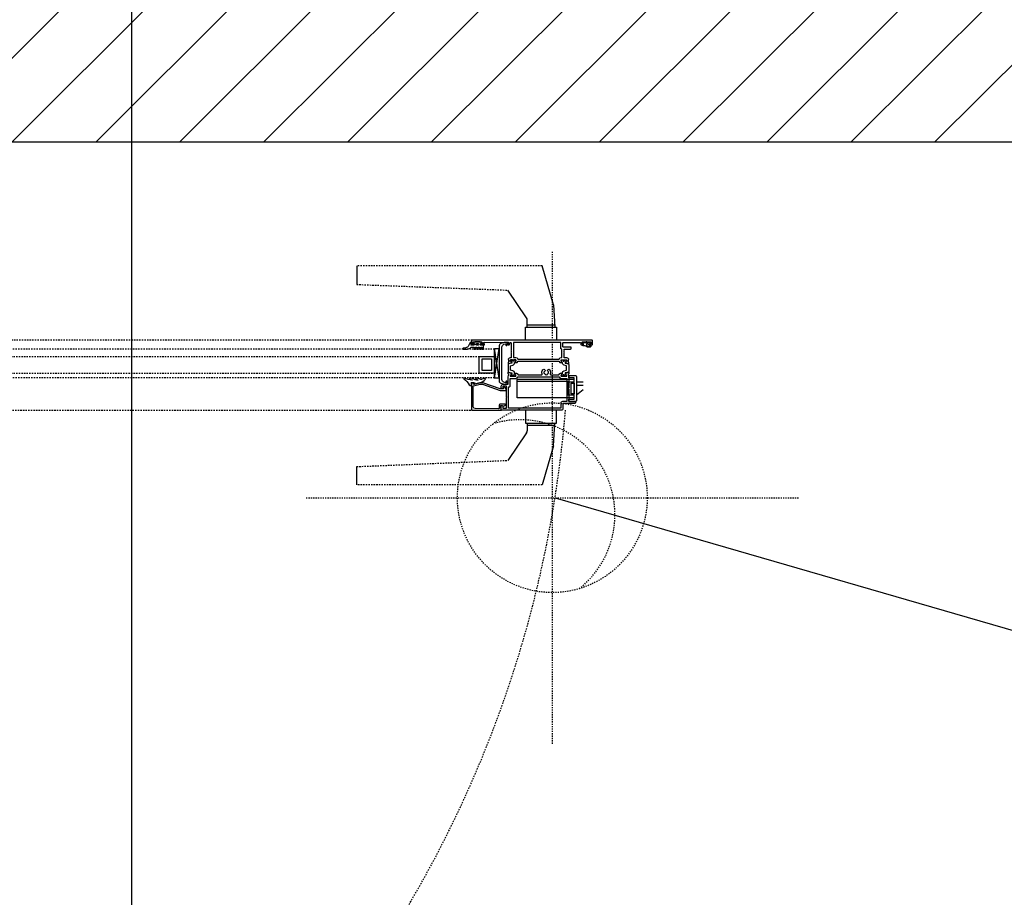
# Model space of a CAD drawing. Header units: millimetres. Extents: x 69081 to 158617, y -37521 to -9534.
# Tile 225 of 256: x 114074 to 114157, y -19924 to -19850. Entities that reach past the tile are written whole.
import ezdxf
from ezdxf.lldxf.tags import DXFTag

# ---------------------------------------------------------------- set-up
doc = ezdxf.new("R2010")
doc.units = ezdxf.units.MM
doc.linetypes.add('HIDDEN2', pattern=[0.1875, 0.125, -0.0625])
doc.linetypes.add('KRE-SR', pattern=[0.2, 0.12, -0.08])
for name, color, linetype in [('A-SCI', 7, 'Continuous'), ('BA_drz', 7, 'Continuous'), ('BA_WIC', 1, 'Continuous'), ('JS_p.poż.', 240, 'Continuous'), ('JS_WENT_GRAWIT', 1, 'Continuous'), ('RI-PROFILE', 8, 'Continuous')]:
    doc.layers.add(name, color=color, linetype=linetype)
tags = doc.linetypes.add('KRE-DR', pattern=[0.1, 0.06, -0.04]).pattern_tags.tags
tags[6:7] = [DXFTag(74, 4), DXFTag(75, 0), DXFTag(340, '0'), DXFTag(46, 1.0), DXFTag(50, 0.0), DXFTag(44, 0.0), DXFTag(45, 0.0)]
tags[4:5] = [DXFTag(74, 4), DXFTag(75, 0), DXFTag(340, '0'), DXFTag(46, 1.0), DXFTag(50, 0.0), DXFTag(44, 0.0), DXFTag(45, 0.0)]

# ---------------------------------------------------------------- blocks, each defined once
blk = doc.blocks.new('PDKŁ')
for p, q in [((3.91, 12.5), (0.01, -12.5)), ((0.01, 12.5), (3.91, -12.5))]:
    blk.add_line(p, q)
blk.add_lwpolyline([(3.91, 12.5), (3.91, -12.5), (0, -12.5), (0, 12.5), (3.91, 12.5)])
blk = doc.blocks.new('drzwi90+50')
at = {"layer": 'RI-PROFILE', "linetype": 'KRE-SR'}
for p, q in [((-8.081, -10.777), (-8.081, -93.565)), ((-7.481, -93.565), (-7.481, -10.777)), ((-12.621, -12.671), (-12.621, -91.671)), ((-6.721, -91.671), (-6.721, -12.671)), ((-18.901, -97.572), (-18.901, -81.94)), ((-17.372, -81.94), (-16.849, -94.684)), ((-2.014, -81.94), (-2.493, -94.684)), ((-0.442, -97.564), (-0.442, -81.94))]:
    blk.add_line(p, q, dxfattribs=at)
at = {"layer": 'RI-PROFILE', "linetype": 'KRE-DR'}
for p, q in [((-18.901, -81.94), (-17.372, -81.94)), ((-0.442, -81.94), (-2.014, -81.94)), ((-14.52, -96.248), (-16.849, -94.684)), ((-4.823, -96.248), (-2.493, -94.684)), ((-12.621, -96.172), (-13.721, -96.172)), ((-13.721, -96.172), (-13.721, -96.297)), ((-6.721, -96.172), (-5.621, -96.172)), ((-5.621, -96.172), (-5.621, -96.297)), ((-13.721, -96.297), (-14.352, -96.323)), ((-13.721, -96.297), (-14.352, -96.323)), ((-13.898, -98.637), (-13.898, -96.304)), ((-13.898, -98.637), (-13.898, -96.304)), ((-13.721, -96.297), (-13.721, -98.647)), ((-13.721, -97.021), (-13.721, -97.921)), ((-5.621, -96.297), (-4.99, -96.323)), ((-5.621, -96.297), (-4.99, -96.323)), ((-5.621, -96.297), (-5.621, -98.647)), ((-5.445, -98.637), (-5.445, -96.304)), ((-5.445, -98.637), (-5.445, -96.304)), ((-15.621, -98.543), (-18.901, -97.572)), ((-3.721, -98.543), (-0.442, -97.564)), ((-15.621, -98.543), (-13.721, -98.647)), ((-15.621, -98.543), (-13.721, -98.647)), ((-13.721, -98.647), (-13.721, -98.772)), ((-3.721, -98.543), (-5.621, -98.647)), ((-3.721, -98.543), (-5.621, -98.647)), ((-5.621, -98.647), (-5.621, -98.772)), ((-13.721, -98.772), (-12.621, -98.772)), ((-5.621, -98.772), (-6.721, -98.772))]:
    blk.add_line(p, q, dxfattribs=at)
at = {"layer": 'RI-PROFILE'}
for p, q in [((-8.081, -93.565), (-7.481, -93.565)), ((-10.161, -95.471), (-10.161, -99.721)), ((-10.161, -99.721), (-11.311, -99.721)), ((-11.311, -99.721), (-11.311, -100.271)), ((-10.326, -100.271), (-11.246, -100.271)), ((-10.261, -100.271), (-10.261, -99.721)), ((-10.902, -101.021), (-11.336, -100.471)), ((-11.066, -100.471), (-11.066, -100.471)), ((-10.506, -100.471), (-10.506, -101.021)), ((-10.506, -100.471), (-10.506, -100.471)), ((-10.236, -100.471), (-10.236, -101.021))]:
    blk.add_line(p, q, dxfattribs=at)
at = {"layer": 'RI-PROFILE', "linetype": 'KRE-SR'}
blk.add_lwpolyline([(-9.481, -10.777), (-9.481, -93.565), (-9.881, -93.565), (-9.881, -10.777)], dxfattribs=at)
at = {"layer": 'RI-PROFILE'}
for points in [[(-9.923, -92.133), (-9.91, -92.045, 1), (-9.977, -91.975, 0.221584), (-10.003, -92.004), (-10.026, -92.094), (-10.05, -92.159), (-10.059, -92.169), (-10.076, -92.166, -0.175319), (-9.943, -91.703), (-9.911, -91.594), (-9.914, -91.542, 1), (-9.963, -91.465, 0.317302), (-10.004, -91.498), (-10.014, -91.574), (-10.044, -91.652), (-10.049, -91.664), (-10.062, -91.665), (-10.075, -91.665, -0.074745), (-9.913, -91.028, 1), (-9.962, -90.967, 0.20561), (-9.979, -90.984, -0.095737), (-10.481, -91.426, 0.250819), (-10.551, -91.621), (-10.301, -91.621), (-10.301, -91.855), (-10.301, -91.901), (-10.412, -91.901), (-10.398, -91.965), (-10.309, -92.334, 0.13918), (-10.034, -92.778, 0.962884), (-9.95, -92.693, -0.084626), (-9.996, -92.503, -0.323058), (-9.972, -92.288), (-9.952, -92.236), (-9.946, -92.22, 0.058863)], [(-7.301, -91.636), (-7.301, -91.82, -0.414214), (-7.321, -91.84), (-7.461, -91.84, 0.414214), (-7.481, -91.86), (-7.481, -91.94, 0.414214), (-7.461, -91.96), (-7.321, -91.96, -0.414214), (-7.301, -91.98), (-7.301, -92.04, -0.414214), (-7.321, -92.06), (-7.461, -92.06, 0.414214), (-7.481, -92.08), (-7.481, -92.16, 0.414214), (-7.461, -92.18), (-7.321, -92.18, -0.414214), (-7.301, -92.2), (-7.301, -92.26, -0.414214), (-7.321, -92.28), (-7.461, -92.28, 0.414208), (-7.481, -92.3), (-7.481, -92.38, 0.414219), (-7.461, -92.4), (-7.321, -92.4, -0.414214), (-7.301, -92.42), (-7.301, -92.48, -0.414214), (-7.321, -92.5), (-7.461, -92.5, 0.413901), (-7.481, -92.52), (-7.481, -92.6, 0.410424), (-7.461, -92.62), (-7.101, -92.62), (-7.101, -92.371), (-7.101, -92.371), (-7.013, -92.371), (-6.984, -92.421, 0.392584), (-6.947, -92.428), (-6.861, -92.342), (-6.861, -91.9), (-6.945, -91.816, 0.342583), (-6.977, -91.818), (-7.012, -91.87), (-7.101, -91.87), (-7.101, -91.6), (-6.881, -91.6), (-6.91, -91.505), (-7.257, -91.331, -0.146205), (-7.332, -91.205), (-7.35, -91.134), (-7.383, -90.974), (-7.39, -90.917, 0.694648), (-7.481, -90.952), (-7.481, -91.112), (-7.469, -91.223, 0.091297), (-7.387, -91.495), (-7.313, -91.588, -0.148233)], [(-10.62, -91.751, -0.287858), (-10.574, -91.778), (-10.421, -92.35), (-10.421, -92.548), (-10.942, -94.028), (-10.942, -94.486, 0.459407), (-10.881, -94.537, 0.329042), (-10.643, -94.271), (-10.717, -94.271, 0.256151), (-10.755, -94.289), (-10.764, -94.299, -0.632112), (-10.822, -94.271), (-10.822, -94.048), (-10.301, -92.568), (-10.301, -92.334), (-10.363, -92.104), (-10.441, -91.811), (-10.301, -91.811), (-10.301, -91.671, 0.418945), (-10.352, -91.621), (-12.571, -91.621, 0.414214), (-12.621, -91.671), (-12.621, -94.071, 0.414214), (-12.571, -94.121), (-12.492, -94.121, 0.287257), (-12.457, -94.107), (-12.436, -94.086, -0.267249), (-12.401, -94.071), (-12.222, -94.071), (-12.222, -94.221), (-12.235, -94.221), (-12.266, -94.321), (-12.18, -94.471), (-12.152, -94.471), (-12.15, -94.471), (-12.149, -94.471, 0.454319), (-12.102, -94.421), (-12.102, -94.071, 0.462511), (-12.231, -93.941), (-12.441, -93.941, -0.416568), (-12.491, -93.891), (-12.475, -91.918, -0.405463), (-12.327, -91.769)], [(-6.771, -101.821, 0.414214), (-6.721, -101.771), (-6.721, -91.671, 0.414214), (-6.771, -91.621), (-7.051, -91.621, 0.414214), (-7.101, -91.671), (-7.101, -91.831, 0.99805), (-7.021, -91.832), (-7.021, -91.741), (-6.911, -91.741, -0.414214), (-6.861, -91.791), (-6.861, -92.451, -0.414214), (-6.911, -92.501), (-7.021, -92.501), (-7.021, -92.501), (-7.021, -92.411, 0.998176), (-7.101, -92.411), (-7.101, -92.681, 1.000716), (-7.021, -92.681), (-7.021, -92.621), (-6.951, -92.621, -0.414214), (-6.901, -92.671), (-6.901, -92.721), (-6.886, -92.721), (-6.901, -94.741, -0.412055), (-6.921, -94.761), (-7.021, -94.761), (-7.021, -94.701), (-7.101, -94.701), (-7.101, -94.741, 0.43156), (-6.974, -94.861, -0.43156), (-6.921, -94.911), (-6.921, -94.921, -0.414214), (-6.971, -94.971), (-7.541, -94.971), (-7.571, -95.001), (-7.601, -94.971), (-7.691, -94.971), (-7.721, -95.001), (-7.751, -94.971), (-8.196, -94.971), (-8.196, -94.871, 0.268304), (-8.273, -94.731), (-8.301, -94.714, 0.250573), (-8.319, -94.713, -0.103677), (-8.518, -94.762, -0.205169), (-8.533, -94.756), (-8.566, -94.723, 0.197654), (-8.58, -94.718), (-8.694, -94.718, 0.536162), (-8.713, -94.746), (-8.603, -95.005, 1.096781), (-8.568, -94.986), (-8.404, -94.871, -0.606807), (-8.356, -94.895), (-8.356, -95.326, -0.414214), (-8.376, -95.346), (-8.431, -95.346, -0.131589), (-8.441, -95.344), (-8.566, -95.271), (-8.606, -95.271), (-8.606, -95.421, 0.198435), (-8.592, -95.456), (-8.486, -95.563), (-8.486, -98.971), (-8.592, -99.077, 0.198435), (-8.606, -99.112), (-8.606, -99.261), (-8.566, -99.261), (-8.441, -99.189, -0.131589), (-8.431, -99.186), (-8.376, -99.186, -0.414214), (-8.356, -99.206), (-8.356, -99.637, -0.606807), (-8.404, -99.662), (-8.568, -99.547, 1.096781), (-8.603, -99.528), (-8.713, -99.787, 0.536162), (-8.694, -99.815), (-8.58, -99.815, 0.197654), (-8.566, -99.809), (-8.533, -99.777, -0.205169), (-8.518, -99.771, -0.103677), (-8.319, -99.819, 0.250573), (-8.301, -99.818), (-8.273, -99.802, 0.268304), (-8.196, -99.661), (-8.196, -99.421), (-7.751, -99.421), (-7.721, -99.391), (-7.691, -99.421), (-7.601, -99.421), (-7.571, -99.391), (-7.541, -99.421), (-7.456, -99.421), (-7.456, -99.971, 0.414214), (-7.406, -100.021), (-7.346, -100.021, 0.414165), (-7.296, -99.971), (-7.296, -99.371), (-7.296, -99.368), (-7.296, -99.367), (-7.296, -99.366), (-7.296, -99.364), (-7.295, -99.363), (-7.295, -99.361), (-7.295, -99.36), (-7.294, -99.358), (-7.294, -99.357), (-7.294, -99.355), (-7.293, -99.354), (-7.292, -99.352), (-7.292, -99.351), (-7.291, -99.349), (-7.29, -99.348), (-7.29, -99.346), (-7.289, -99.345), (-7.288, -99.344), (-7.287, -99.342), (-7.286, -99.341), (-7.285, -99.34), (-7.284, -99.338), (-7.283, -99.337), (-7.282, -99.336), (-7.28, -99.335), (-7.279, -99.334), (-7.278, -99.333), (-7.277, -99.332), (-7.275, -99.331), (-7.274, -99.33), (-7.273, -99.329), (-7.271, -99.328), (-7.27, -99.327), (-7.268, -99.326), (-7.267, -99.326), (-7.265, -99.325), (-7.264, -99.325), (-7.262, -99.324), (-7.261, -99.324), (-7.259, -99.323), (-7.258, -99.323), (-7.256, -99.322), (-7.255, -99.322), (-7.253, -99.322), (-7.252, -99.322), (-7.251, -99.322), (-7.249, -99.321), (-7.248, -99.321), (-7.246, -99.321), (-7.246, -99.321), (-6.951, -99.321, -0.414214), (-6.901, -99.371), (-6.901, -100.771, -0.414214), (-6.951, -100.821), (-7.051, -100.821, 0.414214), (-7.101, -100.871), (-7.101, -101.031, 0.998203), (-7.021, -101.031), (-7.021, -100.941), (-6.911, -100.941, -0.414214), (-6.861, -100.991), (-6.861, -101.651, -0.414214), (-6.911, -101.701), (-7.021, -101.701), (-7.021, -101.611), (-7.101, -101.611), (-7.101, -101.771, 0.414214), (-7.051, -101.821)], [(-9.285, -97.819, 0.112813), (-9.343, -97.768), (-9.325, -97.749, 0.272961), (-9.528, -97.749), (-9.509, -97.767, 0.14588), (-9.58, -97.838), (-9.599, -97.82, 0.273255), (-9.599, -98.023), (-9.58, -98.005, 0.14598), (-9.509, -98.075), (-9.528, -98.094, 0.272863), (-9.325, -98.094), (-9.343, -98.075, 0.112856), (-9.284, -98.024, -0.386415), (-9.258, -98.018), (-9.213, -98.044, -0.530912), (-9.202, -98.21, -0.263412), (-9.558, -98.262, 0.527237), (-9.626, -98.308), (-9.626, -98.971), (-9.521, -99.077, -0.198435), (-9.506, -99.112), (-9.506, -99.261), (-9.546, -99.261), (-9.672, -99.189, 0.131589), (-9.682, -99.186), (-9.736, -99.186, 0.414214), (-9.756, -99.206), (-9.756, -99.637, 0.606807), (-9.709, -99.662), (-9.543, -99.55, -0.629353), (-9.509, -99.531), (-9.4, -99.787, -0.536162), (-9.418, -99.815), (-9.532, -99.815, -0.197654), (-9.546, -99.809), (-9.58, -99.777, 0.205169), (-9.594, -99.771, 0.106092), (-9.797, -99.821), (-10.736, -99.821), (-10.786, -99.771), (-10.836, -99.821), (-11.886, -99.821), (-11.886, -100.321, -0.414214), (-11.936, -100.371), (-11.996, -100.371, -0.414214), (-12.046, -100.321), (-12.046, -99.371, 0.414292), (-12.096, -99.321), (-12.471, -99.321, -0.414292), (-12.621, -99.171), (-12.621, -94.171, -0.414214), (-12.571, -94.121), (-12.263, -94.121), (-12.224, -94.189, -0.199244), (-12.222, -94.204), (-12.24, -94.271), (-12.441, -94.271), (-12.441, -94.571), (-11.551, -94.571), (-11.521, -94.601), (-11.491, -94.571), (-10.581, -94.571), (-10.581, -94.271), (-10.801, -94.271, -0.577388), (-10.819, -94.241), (-10.749, -94.121), (-10.584, -94.121, -0.414214), (-10.422, -94.284), (-10.422, -94.711), (-9.797, -94.711, 0.106121), (-9.594, -94.762, 0.205169), (-9.58, -94.756), (-9.546, -94.723, -0.197654), (-9.532, -94.718), (-9.418, -94.718, -0.536162), (-9.4, -94.746), (-9.508, -95.001, -0.626446), (-9.544, -94.983), (-9.709, -94.871, 0.606807), (-9.756, -94.895), (-9.756, -95.326, 0.414214), (-9.736, -95.346), (-9.682, -95.346, 0.131589), (-9.672, -95.344), (-9.546, -95.271), (-9.506, -95.271), (-9.506, -95.421, -0.198435), (-9.521, -95.456), (-9.626, -95.562), (-9.626, -97.535, 0.527301), (-9.558, -97.581, -0.263181), (-9.203, -97.633, -0.530303), (-9.213, -97.798), (-9.258, -97.825, -0.387107)], [(-7.009, -94.49, -0.638068), (-7.028, -94.516), (-7.101, -94.516, 1.146176), (-7.101, -94.616), (-6.991, -94.616), (-6.991, -94.661), (-6.991, -94.706), (-6.946, -94.706), (-6.901, -94.706), (-6.9, -94.661), (-6.9, -94.428), (-6.9, -94.393), (-6.912, -94.36), (-6.983, -94.103, 0.351665), (-7.176, -93.956), (-10.147, -93.956, 0.362129), (-10.339, -94.103), (-10.41, -94.36), (-10.422, -94.393), (-10.422, -94.428), (-10.422, -94.661, 0.99031), (-10.331, -94.661), (-10.331, -94.616), (-10.221, -94.616, 1.11146), (-10.221, -94.516), (-10.294, -94.516, -0.655905), (-10.313, -94.49), (-10.262, -94.35, -0.31307), (-10.027, -94.186), (-7.295, -94.186, -0.342952), (-7.06, -94.35)], [(-9.806, -95.519), (-9.806, -99.013, 0.33408), (-9.936, -99.186), (-9.936, -99.641), (-11.886, -99.641), (-11.886, -99.291, 0.414214), (-12.036, -99.141), (-12.441, -99.141), (-12.441, -94.751), (-10.651, -94.751), (-10.651, -94.791, 0.414214), (-10.551, -94.891), (-9.936, -94.891), (-9.936, -94.891), (-9.936, -95.346, 0.333959)], [(-9.755, -99.321), (-9.755, -99.211, -0.459063), (-9.731, -99.187), (-9.682, -99.187), (-9.529, -99.275, 0.13166), (-9.514, -99.279), (-9.499, -99.279, -0.340635), (-9.286, -99.443), (-9.24, -99.616), (-8.872, -99.616), (-8.827, -99.443, -0.340635), (-8.614, -99.279), (-8.599, -99.279, 0.13166), (-8.584, -99.275), (-8.43, -99.186), (-8.381, -99.186, -0.414214), (-8.356, -99.211), (-8.356, -99.321, -0.414214), (-8.381, -99.346), (-8.403, -99.346, 1.657677), (-8.406, -99.451), (-8.381, -99.451, -0.414214), (-8.356, -99.476), (-8.356, -99.586, -0.414214), (-8.381, -99.611), (-8.425, -99.611, -0.177104), (-8.435, -99.608), (-8.595, -99.521), (-8.64, -99.519), (-8.708, -99.779, -0.340697), (-8.757, -99.816), (-9.356, -99.816, -0.308868), (-9.4, -99.777), (-9.473, -99.519), (-9.517, -99.521), (-9.678, -99.608, 0.02896), (-9.688, -99.611), (-9.731, -99.611, -0.440048), (-9.756, -99.586), (-9.755, -99.476, -0.443383), (-9.731, -99.451), (-9.707, -99.451, 1.657677), (-9.71, -99.346), (-9.731, -99.346, -0.44283)], [(-9.786, -100.471), (-11.786, -100.471, -0.273495), (-11.874, -100.42), (-11.886, -100.371), (-11.886, -99.821), (-11.686, -99.821), (-11.686, -100.271), (-9.886, -100.271), (-9.886, -99.821), (-9.686, -99.821), (-9.686, -100.371, -0.38842)], [(-7.027, -101.591, 0.767684), (-7.101, -101.611), (-7.102, -101.623, -0.085146), (-7.105, -101.634, -0.196823), (-7.16, -101.682, -0.478694), (-7.296, -101.613), (-7.296, -101.423), (-7.296, -101.423, -0.174661), (-7.269, -101.347), (-7.262, -101.339), (-7.236, -101.302), (-7.234, -101.299), (-7.199, -101.191, 0.068397), (-7.201, -101.119), (-7.201, -101.106, -0.170232), (-7.154, -100.982, -0.665595), (-7.101, -101.001), (-7.101, -101.031, 0.766536), (-7.027, -101.051), (-7.001, -101.006, -0.60612), (-6.948, -101.009), (-6.906, -101.098), (-6.901, -101.119), (-6.901, -101.524), (-6.906, -101.545), (-6.948, -101.634, -0.606131), (-7.001, -101.636)], [(-7.14, -101.325), (-7.227, -101.405, 0.18506), (-7.245, -101.464), (-7.245, -101.594), (-7.233, -101.615), (-7.211, -101.622), (-7.19, -101.611), (-7.181, -101.59), (-7.18, -101.578), (-7.177, -101.559), (-7.156, -101.527), (-7.113, -101.501), (-7.067, -101.48), (-7.04, -101.465, 0.433179), (-7.018, -101.333, 0.420657), (-7.14, -101.325, -1.025064)]]:
    blk.add_lwpolyline(points, format="xyb", close=True, dxfattribs=at)
for points in [[(-7.131, -92.058, -0.855905), (-6.986, -92.058), (-6.986, -92.176, -0.885646), (-7.131, -92.176), (-7.131, -92.058)], [(-8.435, -94.924), (-8.595, -95.012), (-8.64, -95.014), (-8.708, -94.754, 0.340697), (-8.757, -94.716), (-9.356, -94.716, 0.340697), (-9.404, -94.754), (-9.473, -95.014), (-9.517, -95.012), (-9.678, -94.924), (-9.678, -94.924), (-9.678, -94.924), (-9.678, -94.924), (-9.678, -94.924), (-9.678, -94.924), (-9.679, -94.924), (-9.679, -94.924), (-9.679, -94.923), (-9.679, -94.923), (-9.679, -94.923), (-9.68, -94.923), (-9.68, -94.923), (-9.68, -94.923), (-9.68, -94.923), (-9.68, -94.923), (-9.68, -94.923), (-9.681, -94.923), (-9.681, -94.923), (-9.681, -94.923), (-9.681, -94.923), (-9.681, -94.922), (-9.682, -94.922), (-9.682, -94.922), (-9.682, -94.922), (-9.682, -94.922), (-9.683, -94.922), (-9.683, -94.922), (-9.683, -94.922), (-9.683, -94.922), (-9.683, -94.922), (-9.684, -94.922), (-9.684, -94.922), (-9.684, -94.922), (-9.684, -94.922), (-9.684, -94.922), (-9.685, -94.922), (-9.685, -94.922), (-9.685, -94.922), (-9.685, -94.922), (-9.685, -94.922), (-9.686, -94.922), (-9.686, -94.922), (-9.686, -94.922), (-9.686, -94.922), (-9.686, -94.921), (-9.687, -94.921), (-9.687, -94.921), (-9.687, -94.921), (-9.687, -94.921), (-9.688, -94.921), (-9.731, -94.921, 0.440048), (-9.756, -94.947), (-9.755, -95.057, 0.443383), (-9.731, -95.081), (-9.707, -95.081, -1.657677), (-9.71, -95.186), (-9.731, -95.186, 0.44283), (-9.755, -95.212), (-9.755, -95.322, 0.459063), (-9.731, -95.346), (-9.682, -95.345), (-9.529, -95.258, -0.13166), (-9.514, -95.254), (-9.499, -95.254, 0.340635), (-9.286, -95.09), (-9.24, -94.916), (-8.872, -94.916), (-8.827, -95.09, 0.340635), (-8.614, -95.254), (-8.599, -95.254, -0.13166), (-8.584, -95.258), (-8.43, -95.346), (-8.381, -95.346, 0.414214), (-8.356, -95.321), (-8.356, -95.211, 0.414214), (-8.381, -95.186), (-8.403, -95.186, -1.657677), (-8.406, -95.081), (-8.381, -95.081, 0.414214), (-8.356, -95.056), (-8.356, -94.946, 0.414214), (-8.381, -94.921), (-8.425, -94.921), (-8.425, -94.921), (-8.426, -94.921), (-8.426, -94.921), (-8.426, -94.921), (-8.426, -94.921), (-8.426, -94.922), (-8.427, -94.922), (-8.427, -94.922), (-8.427, -94.922), (-8.427, -94.922), (-8.427, -94.922), (-8.428, -94.922), (-8.428, -94.922), (-8.428, -94.922), (-8.428, -94.922), (-8.428, -94.922), (-8.429, -94.922), (-8.429, -94.922)], [(-7.456, -99.191, -0.414214), (-7.406, -99.141), (-6.901, -99.141), (-6.901, -95.151), (-8.176, -95.151), (-8.176, -95.346, -0.333915), (-8.306, -95.519), (-8.306, -99.013, -0.33369), (-8.176, -99.186), (-8.176, -99.241), (-8.176, -99.241), (-8.101, -99.241), (-7.456, -99.241), (-7.456, -99.191), (-7.456, -99.188)]]:
    blk.add_lwpolyline(points, format="xyb", dxfattribs=at)
for points in [[(-9.481, -92.265), (-8.081, -92.265), (-8.081, -93.565), (-9.481, -93.565)], [(-8.281, -93.315), (-9.281, -93.315), (-9.281, -92.515), (-8.281, -92.515)]]:
    blk.add_lwpolyline(points, close=True, dxfattribs=at)
at = {"layer": 'RI-PROFILE', "linetype": 'KRE-DR'}
for points in [[(-13.721, -96.172), (-13.721, -96.297), (-13.721, -98.647), (-13.721, -98.772), (-12.621, -98.772), (-12.621, -96.172)], [(-5.621, -96.297), (-5.621, -98.647), (-5.621, -98.772), (-6.721, -98.772), (-6.721, -96.172), (-5.621, -96.172)]]:
    blk.add_lwpolyline(points, close=True, dxfattribs=at)
at = {"layer": 'RI-PROFILE'}
for points in [[(-11.561, -100.271), (-11.561, -95.471), (-10.011, -95.471), (-10.011, -100.271)], [(-11.246, -100.271), (-11.246, -100.021), (-10.326, -100.021), (-10.326, -100.271)]]:
    blk.add_lwpolyline(points, dxfattribs=at)
at = {"layer": 'RI-PROFILE', "linetype": 'KRE-SR'}
blk.add_arc((-4.641, -2.013), 97.859, 180, 265.32225, dxfattribs=at)
at = {"layer": 'RI-PROFILE', "linetype": 'KRE-DR'}
for centre, start, end in [((-14.357, -96.11), 220.15357, 271.29378), ((-14.357, -96.11), 220.15357, 271.29378), ((-4.986, -96.11), 268.70622, 319.84643)]:
    blk.add_arc(centre, 0.213, start, end, dxfattribs=at)
at = {"layer": 'RI-PROFILE'}
for p in [(-10.301, -91.621), (-10.301, -91.621), (-7.101, -91.6), (-7.101, -91.621), (-6.721, -91.621), (-7.101, -92.371), (-6.861, -92.121), (-9.881, -93.565), (-8.681, -93.565), (-7.481, -93.565), (-12.621, -94.121), (-12.621, -94.121), (-10.331, -94.616), (-6.991, -94.616), (-6.901, -94.706), (-6.861, -101.321)]:
    blk.add_point(p, dxfattribs=at)
at = {"layer": 'RI-PROFILE', "xscale": 0.09999999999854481, "yscale": 0.09999999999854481, "zscale": 0.09999999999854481, "rotation": 90}
blk.add_blockref('PDKŁ', (-8.661, -93.956), dxfattribs=at)

msp = doc.modelspace()

# ---------------------------------------------------------------- hatches: boundary and pattern name
at = {"layer": 'JS_p.poż.'}
h = msp.add_hatch(dxfattribs=at)
h.set_pattern_fill('ANSI31', color=256, scale=40, style=0)
h.set_pattern_definition([(45, (93330.235, -5530.9077), (-3.5355339, 3.5355339), [])])
h.paths.add_polyline_path([(114670.1415, -19860.5941), (114670.1415, -19836.607), (113996.1415, -19836.5941), (113996.1415, -19860.5941)])

# ---------------------------------------------------------------- linework, layer by layer
at = {"color": 5, "elevation": 905.9057}
msp.add_lwpolyline([(114083.1242, -19266.7859), (117047.6443, -19266.7859), (117047.6443, -20337.187), (114083.1242, -20337.187)], close=True, dxfattribs=at)
at = {"layer": 'A-SCI', "color": 4}
msp.add_lwpolyline([(114020.1415, -19860.5941), (114646.1415, -19860.5941), (114646.1415, -19886.0941)], dxfattribs=at)
at = {"layer": 'BA_WIC'}
msp.add_lwpolyline([(114118.8008, -19890.5941), (114167.8865, -19904.829), (114351.6441, -19904.829)], dxfattribs=at)
at = {"layer": 'JS_WENT_GRAWIT', "linetype": 'HIDDEN2', "ltscale": 0.5}
for p, q in [((114118.572, -19869.8441), (114118.572, -19911.3441)), ((114097.822, -19890.5941), (114139.322, -19890.5941))]:
    msp.add_line(p, q, dxfattribs=at)
msp.add_circle((114118.572, -19890.5941), 8, dxfattribs=at)
msp.add_arc((114115.8565, -19892.0143), 8, 308.651834, 106.567875, dxfattribs=at)

# ---------------------------------------------------------------- block references
at = {"layer": 'BA_drz', "rotation": 89.99999999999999}
msp.add_blockref('drzwi90+50', (114020.1415, -19870.5941), dxfattribs=at)
msp.add_blockref('drzwi90+50', (114020.1415, -19870.5941), dxfattribs=at)

doc.saveas('drawing.dxf')
